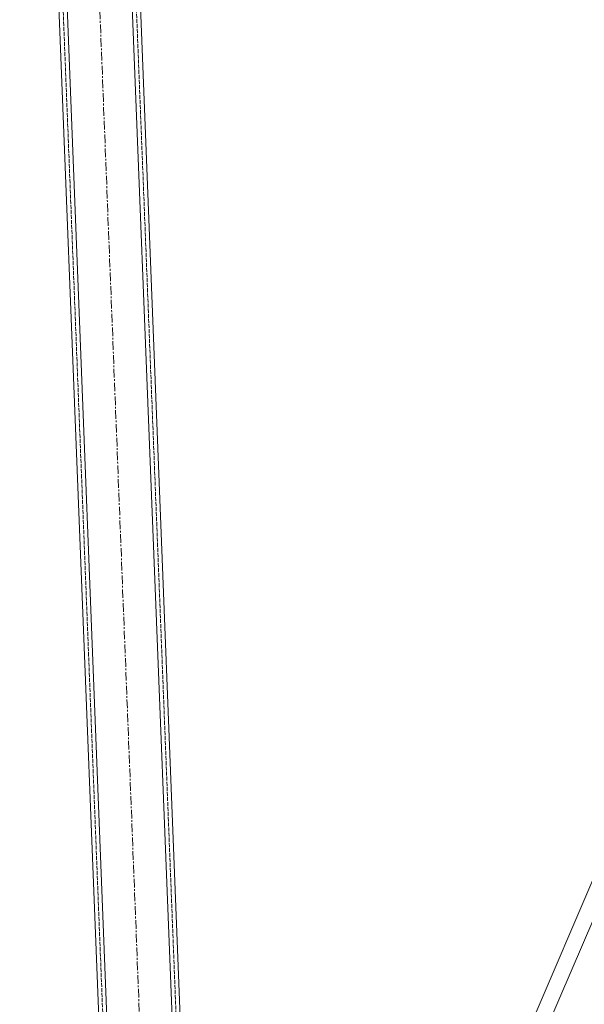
# Model space of a CAD drawing. Header units: millimetres. Extents: x -15129 to 9171, y -18789 to 5877.
# Tile 212 of 256: x -8913 to -8496, y -2485 to -1759. Entities that reach past the tile are written whole.
import ezdxf

# ---------------------------------------------------------------- set-up
doc = ezdxf.new("R2010")
doc.units = ezdxf.units.MM
doc.linetypes.add('ACAD_ISO02W100', pattern=[15, 12, -3])
doc.linetypes.add('CENTER', pattern=[50.8, 31.75, -6.35, 6.35, -6.35])
doc.layers.add('AS_Belki', color=145, linetype='Continuous')

msp = doc.modelspace()

# ---------------------------------------------------------------- linework, layer by layer
at = {"color": 5, "linetype": 'CENTER', "lineweight": 13, "ltscale": 0.2}
msp.add_line((-8901.04, -544.33, -8591.48), (-8771.97, -3818.38, 51965.58), dxfattribs=at)
at = {"layer": 'AS_Belki', "color": 145, "linetype": 'Continuous', "lineweight": 13, "ltscale": 0.25}
for p, q in [((-8912.51, -1015.01), (-8832.12, -3054.05)), ((-8825.89, -3059.81), (-8906.51, -1014.77)), ((-8777.93, -3057.92), (-8858.55, -1012.88)), ((-8852.55, -1012.65), (-8772.17, -3051.69)), ((-8486.27, -2384.3), (-8682.32, -2839.63)), ((-8671.09, -2843.14), (-8475.53, -2388.97))]:
    msp.add_line(p, q, dxfattribs=at)
at = {"layer": 'AS_Belki', "color": 84, "linetype": 'ACAD_ISO02W100', "lineweight": 13, "ltscale": 0.25}
for p, q in [((-8909.51, -1014.89), (-8829.12, -3053.93)), ((-8855.55, -1012.76), (-8775.17, -3051.8))]:
    msp.add_line(p, q, dxfattribs=at)

doc.saveas('drawing.dxf')
